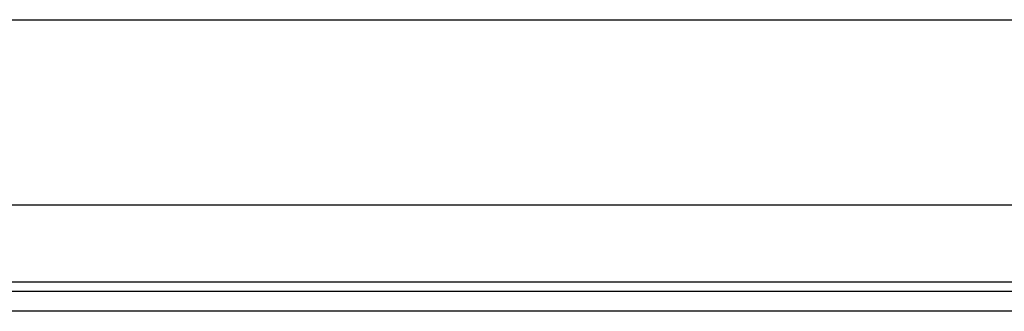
# Model space of a CAD drawing. Header units: inches. Extents: x 20 to 683, y 61 to 320.
# Tile 100 of 256: x 112.302 to 115.628, y 183.776 to 184.759. Entities that reach past the tile are written whole.
import ezdxf

# ---------------------------------------------------------------- set-up
doc = ezdxf.new("R2010")
doc.units = ezdxf.units.IN
doc.header["$MEASUREMENT"] = 0
doc.layers.add('Visible Edges(ANSI)', color=7, linetype='Continuous', lineweight=25)
doc.layers.add('Visible Tangent Edges(ANSI)', color=7, linetype='Continuous', lineweight=25)

msp = doc.modelspace()

# ---------------------------------------------------------------- linework, layer by layer
at = {"layer": 'Visible Edges(ANSI)'}
for p, q in [((93.2813, 184.7587), (163.2173, 184.7587)), ((116.4439, 184.1337), (97.8528, 184.1337)), ((98.1908, 183.8437), (116.1058, 183.8437)), ((116.1058, 183.7757), (98.1908, 183.7757))]:
    msp.add_line(p, q, dxfattribs=at)
at = {"layer": 'Visible Tangent Edges(ANSI)'}
msp.add_line((98.1244, 183.8747), (116.1723, 183.8747), dxfattribs=at)

doc.saveas('drawing.dxf')
